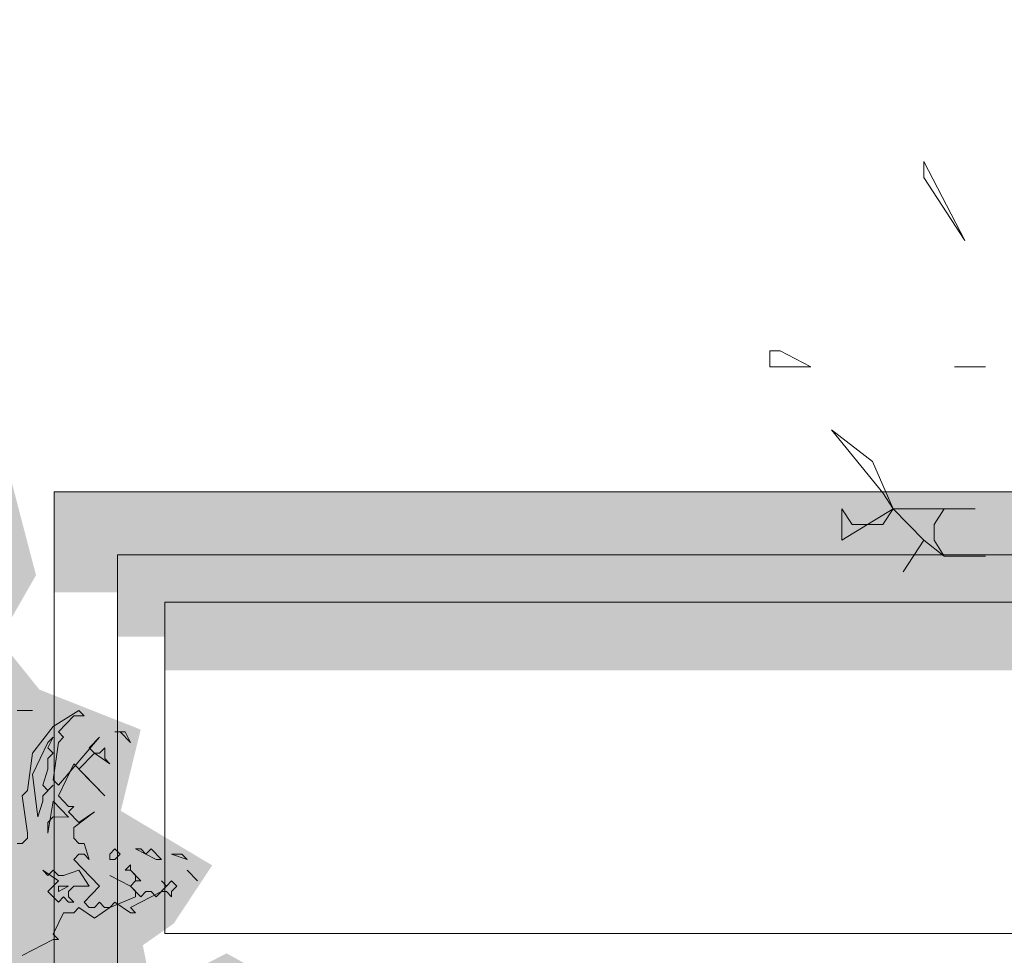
# Model space of a CAD drawing. Header units: metres. Extents: x -111 to -1, y -8 to 26.
# Tile 69 of 256: x -41.21 to -39.96, y 2.04 to 3.23. Entities that reach past the tile are written whole.
import ezdxf

# ---------------------------------------------------------------- set-up
doc = ezdxf.new("R2010")
doc.units = ezdxf.units.M
doc.header["$MEASUREMENT"] = 0
for name, color, linetype in [('10 Wand außen', 7, 'Continuous'), ('60 Pflanzen außen', 7, 'Continuous'), ('94 Genehmigungsplanung Bemaßung', 7, 'Continuous')]:
    doc.layers.add(name, color=color, linetype=linetype)
doc.styles.add('ERSTELLTER_STIL_2', font='arial.ttf')
doc.dimstyles.new('ERSTELLTER_STIL__1', dxfattribs={"dimtxt": 0.25, "dimasz": 0.19, "dimexe": 0.18, "dimexo": 0.1, "dimgap": 0, "dimtad": 1, "dimtih": 1, "dimtoh": 1, "dimzin": 0, "dimdsep": 46, "dimtxsty": 'ERSTELLTER_STIL_2', "dimblk": 'ARROWHEAD_6', "dimblk1": 'ARROWHEAD_6', "dimblk2": 'ARROWHEAD_6', "dimcen": 0.09, "dimclrd": 7, "dimclre": 7, "dimclrt": 7, "dimazin": 0, "dimtfac": 1, "dimtdec": 4, "dimtmove": 0, "dimatfit": 3, "dimfxl": 1, "dimtolj": 1, "dimtzin": 0, "dimarcsym": 0})

# ---------------------------------------------------------------- blocks, each defined once
blk = doc.blocks.new('Laubbäume 27[15]_1', base_point=(-38.4874, 0.0046))
at = {"layer": '60 Pflanzen außen', "color": 8, "linetype": 'Continuous', "lineweight": 18}
for p, q in [((-40.0134, 2.9485), (-40.0654, 3.0485)), ((-40.0654, 3.0485), (-40.0654, 3.0285)), ((-40.0654, 3.0285), (-40.0134, 2.9485)), ((-40.2475, 2.8085), (-40.2605, 2.8085)), ((-40.2605, 2.8085), (-40.2605, 2.7885)), ((-40.2085, 2.7885), (-40.2475, 2.8085)), ((-40.2605, 2.7885), (-40.2085, 2.7885)), ((-39.9875, 2.7885), (-40.0265, 2.7885)), ((-40.0265, 2.7885), (-39.9875, 2.7885)), ((-40.1305, 2.6685), (-40.1825, 2.7085)), ((-40.1825, 2.7085), (-40.1175, 2.6285)), ((-40.1045, 2.6085), (-40.1305, 2.6685)), ((-40.1175, 2.6285), (-40.1045, 2.6085)), ((-40.1565, 2.5885), (-40.1695, 2.6085)), ((-40.1695, 2.6085), (-40.1695, 2.5685)), ((-40.1695, 2.5685), (-40.1045, 2.6085)), ((-40.1045, 2.6085), (-40.1175, 2.5885)), ((-40.1045, 2.6085), (-40.0655, 2.5685)), ((-40.0005, 2.6085), (-40.1045, 2.6085)), ((-40.0525, 2.5885), (-40.0395, 2.6085)), ((-40.0395, 2.6085), (-40.0005, 2.6085)), ((-40.1175, 2.5885), (-40.1565, 2.5885)), ((-40.0525, 2.5685), (-40.0525, 2.5885)), ((-40.0655, 2.5685), (-40.0915, 2.5285)), ((-40.0915, 2.5285), (-40.0655, 2.5685)), ((-40.0655, 2.5685), (-40.0395, 2.5485)), ((-40.0395, 2.5485), (-40.0525, 2.5685)), ((-40.0395, 2.5485), (-39.9875, 2.5485)), ((-39.9875, 2.5485), (-40.0395, 2.5485))]:
    blk.add_line(p, q, dxfattribs=at)
blk = doc.blocks.new('Laubbäume 27[16]_1', base_point=(-41.873, 0.0007))
at = {"layer": '60 Pflanzen außen', "linetype": 'Continuous', "lineweight": 0, "true_color": 0xffffff}
blk.add_hatch(color=7, dxfattribs=at).paths.add_polyline_path([(-40.8918, 1.4644), (-41.0319, 1.4998), (-41.0762, 1.5762), (-41.1683, 1.6775), (-41.2018, 1.7223), (-41.1781, 1.7498), (-41.1488, 1.7281), (-41.072, 1.6876), (-41.0776, 1.6297), (-41.0302, 1.5906), (-40.9842, 1.6442), (-40.86, 1.6456), (-40.8474, 1.7686), (-40.853, 1.8554), (-40.8265, 1.9162), (-40.8683, 2.0001), (-40.9492, 2.0449), (-40.9771, 2.0305), (-40.9883, 2.0015), (-41.0409, 1.9823), (-41.0553, 2.0551), (-41.0162, 2.0826), (-40.9674, 2.1564), (-41.0832, 2.2255), (-41.058, 2.3285), (-41.1864, 2.3792), (-41.2374, 2.4426), (-41.1907, 2.5242), (-41.2348, 2.693), (-41.3172, 2.7513), (-41.3785, 2.7742), (-41.379, 2.8227), (-41.4135, 2.8915), (-41.4586, 2.8748), (-41.5183, 2.9151), (-41.4902, 2.97), (-41.4692, 3.0471), (-41.4747, 3.1408), (-41.5551, 3.146), (-41.6847, 3.1347), (-41.7811, 3.1166), (-41.9226, 3.0541), (-41.9418, 2.9863), (-42.049, 2.969), (-42.0587, 2.9392), (-41.9971, 2.8856), (-42.0724, 2.8527), (-42.126, 2.844), (-42.1277, 2.8093), (-42.1806, 2.7884), (-42.265, 2.6565), (-42.2482, 2.561), (-42.2064, 2.5019), (-42.1913, 2.4429), (-42.26, 2.4603), (-42.332, 2.4811), (-42.3389, 2.6374), (-42.4391, 2.7398), (-42.4826, 2.7346), (-42.5931, 2.5389), (-42.6099, 2.4638), (-42.6668, 2.3961), (-42.5747, 2.3259), (-42.4717, 2.2212), (-42.4488, 2.1638), (-42.4886, 2.1036), (-42.5416, 2.1232), (-42.5718, 2.1566), (-42.5768, 2.0792), (-42.6019, 2.041), (-42.6733, 2.1002), (-42.7442, 2.1062), (-42.7201, 1.9762), (-42.8797, 1.9481), (-42.966, 1.9037), (-42.9981, 1.7953), (-43.0046, 1.7062), (-43.0022, 1.5886), (-42.9973, 1.4961), (-42.8865, 1.3936), (-42.8961, 1.3486), (-42.8407, 1.3036), (-42.8431, 1.2336), (-42.7882, 1.1499), (-42.696, 1.1011), (-42.7877, 1.0211), (-42.7491, 0.9536), (-42.7153, 1.0086), (-42.6663, 1.0361), (-42.6213, 0.936), (-42.6284, 0.8623), (-42.5666, 0.8515), (-42.6503, 0.776), (-42.6864, 0.711), (-42.6816, 0.591), (-42.5815, 0.6083), (-42.4822, 0.5588), (-42.475, 0.4778), (-42.4102, 0.3924), (-42.3588, 0.3382), (-42.3137, 0.3632), (-42.2879, 0.5154), (-42.2638, 0.5529), (-42.2317, 0.5217), (-42.1915, 0.5363), (-42.1682, 0.5434), (-42.1754, 0.6279), (-42.1031, 0.6925), (-42.0629, 0.6925), (-41.9765, 0.6613), (-41.9404, 0.6529), (-41.8416, 0.5724), (-41.8155, 0.4038), (-41.8351, 0.3432), (-41.8221, 0.2622), (-41.8286, 0.1881), (-41.8221, 0.1678), (-41.8286, 0.1341), (-41.8221, 0.1274), (-41.8352, 0.0465), (-41.8482, 0.0195), (-41.8221, 0.0262), (-41.8091, 0.0397), (-41.7764, 0.0195), (-41.7568, 0.0262), (-41.7503, 0.033), (-41.7307, 0.0195), (-41.7242, 0.0127), (-41.698, 0.0195), (-41.6785, 0.0195), (-41.698, 0.0532), (-41.7044, 0.1906), (-41.698, 0.2487), (-41.7046, 0.2555), (-41.698, 0.2622), (-41.7111, 0.3431), (-41.7015, 0.3828), (-41.6384, 0.3595), (-41.5635, 0.3075), (-41.5384, 0.3232), (-41.5293, 0.3614), (-41.5032, 0.3909), (-41.4848, 0.3475), (-41.4505, 0.3197), (-41.4094, 0.3385), (-41.3957, 0.4019), (-41.4045, 0.5243), (-41.3608, 0.5097), (-41.3725, 0.5655), (-41.3374, 0.5945), (-41.3237, 0.6356), (-41.2766, 0.6399), (-41.2714, 0.6018), (-41.2377, 0.5801), (-41.2342, 0.5101), (-41.1808, 0.4378), (-41.111, 0.5318), (-41.1447, 0.615), (-41.2193, 0.7197), (-41.1842, 0.7392), (-41.0854, 0.6343), (-41.0424, 0.65), (-41.1156, 0.7501), (-41.1147, 0.8369), (-41.0691, 0.8067), (-40.9912, 0.8851), (-41.0493, 1.0069), (-41.018, 1.0141), (-40.9645, 0.9876), (-40.9208, 1.0244), (-40.963, 1.1632), (-40.9287, 1.2196), (-40.8701, 1.2717), (-40.8581, 1.3397)])
at = {"layer": '60 Pflanzen außen', "color": 8, "linetype": 'Continuous', "lineweight": 18}
for p, q in [((-41.2146, 2.3525), (-41.195, 2.3525)), ((-41.195, 2.3525), (-41.2146, 2.3525)), ((-41.1363, 2.3525), (-41.1689, 2.3323)), ((-41.1298, 2.3458), (-41.1363, 2.3525)), ((-41.1624, 2.3255), (-41.1428, 2.3458)), ((-41.1428, 2.3458), (-41.1298, 2.3458)), ((-41.1689, 2.3323), (-41.1951, 2.2986)), ((-41.1559, 2.3188), (-41.1624, 2.3255)), ((-41.0906, 2.3255), (-41.084, 2.3255)), ((-41.0775, 2.3255), (-41.0906, 2.3255)), ((-41.084, 2.3255), (-41.071, 2.312)), ((-41.071, 2.312), (-41.0775, 2.3255)), ((-41.1755, 2.3121), (-41.1951, 2.2716)), ((-41.1755, 2.3053), (-41.1689, 2.3188)), ((-41.1689, 2.3188), (-41.1755, 2.3121)), ((-41.1689, 2.2649), (-41.1624, 2.3121)), ((-41.1102, 2.3188), (-41.1624, 2.2581)), ((-41.1624, 2.3121), (-41.1559, 2.3188)), ((-41.1232, 2.3053), (-41.1102, 2.3188)), ((-41.1951, 2.2986), (-41.2016, 2.2514)), ((-41.1689, 2.2986), (-41.1755, 2.3053)), ((-41.1755, 2.2918), (-41.1689, 2.2986)), ((-41.1363, 2.2783), (-41.1167, 2.2986)), ((-41.1167, 2.2986), (-41.1232, 2.3053)), ((-41.1167, 2.2986), (-41.0971, 2.2851)), ((-41.1102, 2.2986), (-41.1167, 2.2986)), ((-41.1036, 2.3053), (-41.1102, 2.2986)), ((-41.1036, 2.2918), (-41.1036, 2.3053)), ((-41.1755, 2.2783), (-41.1755, 2.2918)), ((-41.1624, 2.2446), (-41.1428, 2.2851)), ((-41.1428, 2.2851), (-41.1036, 2.2446)), ((-41.0971, 2.2851), (-41.1036, 2.2918)), ((-41.1951, 2.2716), (-41.1885, 2.2177)), ((-41.182, 2.2581), (-41.1755, 2.2783)), ((-41.1036, 2.2446), (-41.1363, 2.2783)), ((-41.1624, 2.2581), (-41.1689, 2.2649)), ((-41.2016, 2.2514), (-41.2081, 2.2446)), ((-41.182, 2.2446), (-41.1689, 2.2581)), ((-41.1755, 2.2514), (-41.182, 2.2581)), ((-41.1689, 2.2581), (-41.1755, 2.2514)), ((-41.2081, 2.2446), (-41.2016, 2.1974)), ((-41.1885, 2.2177), (-41.182, 2.2379)), ((-41.182, 2.2379), (-41.182, 2.2446)), ((-41.1689, 2.2379), (-41.1755, 2.1974)), ((-41.1494, 2.2176), (-41.1689, 2.2379)), ((-41.1494, 2.2311), (-41.1624, 2.2446)), ((-41.1494, 2.2244), (-41.1428, 2.2311)), ((-41.1363, 2.2109), (-41.1494, 2.2244)), ((-41.1428, 2.2311), (-41.1494, 2.2311)), ((-41.1428, 2.2042), (-41.1167, 2.2244)), ((-41.1167, 2.2244), (-41.1363, 2.2109)), ((-41.1755, 2.2109), (-41.1689, 2.2177)), ((-41.1755, 2.1974), (-41.1755, 2.2109)), ((-41.1689, 2.2177), (-41.1494, 2.2176)), ((-41.2016, 2.1974), (-41.2016, 2.1907)), ((-41.1428, 2.1907), (-41.1428, 2.2042)), ((-41.2081, 2.1839), (-41.2147, 2.1839)), ((-41.2016, 2.1907), (-41.2081, 2.1839)), ((-41.1363, 2.1839), (-41.1428, 2.1907)), ((-41.1298, 2.1839), (-41.1363, 2.1839)), ((-41.1232, 2.1637), (-41.1298, 2.1839)), ((-41.0906, 2.1772), (-41.0971, 2.1704)), ((-41.0841, 2.1704), (-41.0906, 2.1772)), ((-41.0579, 2.1772), (-41.0645, 2.1772)), ((-41.0645, 2.1772), (-41.0384, 2.1637)), ((-41.0514, 2.1704), (-41.0579, 2.1772)), ((-41.0449, 2.1772), (-41.0514, 2.1704)), ((-41.0318, 2.1637), (-41.0449, 2.1772)), ((-41.1428, 2.1637), (-41.1363, 2.1704)), ((-41.1102, 2.13), (-41.1428, 2.1637)), ((-41.1363, 2.1704), (-41.1298, 2.1704)), ((-41.1298, 2.1704), (-41.1232, 2.1637)), ((-41.0971, 2.1704), (-41.0971, 2.1637)), ((-41.0971, 2.1637), (-41.0906, 2.1637)), ((-41.0906, 2.1637), (-41.0841, 2.1704)), ((-41.0384, 2.1637), (-41.0318, 2.1637)), ((-41.0057, 2.1704), (-41.0188, 2.1704)), ((-41.0188, 2.1704), (-40.9992, 2.1637)), ((-40.9992, 2.1637), (-41.0057, 2.1704)), ((-41.1755, 2.1435), (-41.182, 2.1502)), ((-41.182, 2.1502), (-41.1624, 2.1367)), ((-41.1689, 2.1502), (-41.1755, 2.1435)), ((-41.1624, 2.1435), (-41.1689, 2.1502)), ((-41.1363, 2.1502), (-41.1559, 2.1435)), ((-41.1232, 2.13), (-41.1363, 2.1502)), ((-41.071, 2.157), (-41.0775, 2.1502)), ((-41.0775, 2.1502), (-41.071, 2.1502)), ((-41.071, 2.1502), (-41.071, 2.157)), ((-41.0579, 2.1367), (-41.071, 2.1502)), ((-41.071, 2.1502), (-41.0645, 2.1435)), ((-40.9992, 2.1502), (-40.9861, 2.1367)), ((-40.9861, 2.1367), (-40.9992, 2.1502)), ((-41.1624, 2.1367), (-41.1755, 2.1232)), ((-41.1559, 2.1435), (-41.1624, 2.1435)), ((-41.071, 2.13), (-41.0971, 2.1435)), ((-41.0971, 2.1435), (-41.071, 2.13)), ((-41.071, 2.13), (-41.0645, 2.1367)), ((-41.0645, 2.1367), (-41.071, 2.13)), ((-41.0645, 2.1435), (-41.0645, 2.1367)), ((-41.0645, 2.1367), (-41.0579, 2.1367)), ((-41.0253, 2.13), (-41.0318, 2.1367)), ((-41.0318, 2.1367), (-41.0253, 2.13)), ((-41.0188, 2.1367), (-41.0253, 2.13)), ((-41.0122, 2.13), (-41.0188, 2.1367)), ((-41.1755, 2.1232), (-41.1624, 2.1098)), ((-41.1624, 2.1232), (-41.1494, 2.13)), ((-41.1494, 2.13), (-41.1624, 2.13)), ((-41.1624, 2.13), (-41.1624, 2.1232)), ((-41.1494, 2.1232), (-41.1428, 2.13)), ((-41.1494, 2.1165), (-41.1494, 2.1232)), ((-41.1428, 2.13), (-41.1232, 2.13)), ((-41.1298, 2.1098), (-41.1102, 2.13)), ((-41.0579, 2.1165), (-41.071, 2.13)), ((-41.071, 2.13), (-41.0645, 2.1232)), ((-41.071, 2.103), (-41.0318, 2.1232)), ((-41.0645, 2.1232), (-41.0645, 2.1165)), ((-41.0514, 2.1232), (-41.0579, 2.1165)), ((-41.0449, 2.1232), (-41.0514, 2.1232)), ((-41.0384, 2.1165), (-41.0449, 2.1232)), ((-41.0253, 2.13), (-41.0384, 2.1165)), ((-41.0318, 2.1232), (-41.0253, 2.1232)), ((-41.0253, 2.1232), (-41.0188, 2.1165)), ((-41.0188, 2.1232), (-41.0122, 2.13)), ((-41.0188, 2.1165), (-41.0188, 2.1232)), ((-41.1624, 2.1098), (-41.1559, 2.1165)), ((-41.1559, 2.1165), (-41.1494, 2.1098)), ((-41.1428, 2.1098), (-41.1494, 2.1165)), ((-41.1494, 2.1098), (-41.1428, 2.1098)), ((-41.1232, 2.103), (-41.1298, 2.1098)), ((-41.1102, 2.1098), (-41.1167, 2.103)), ((-41.1037, 2.103), (-41.1102, 2.1098)), ((-41.0645, 2.1165), (-41.0971, 2.103)), ((-41.0971, 2.103), (-41.0906, 2.1098)), ((-41.0906, 2.1098), (-41.071, 2.0963)), ((-41.1428, 2.0963), (-41.1363, 2.103)), ((-41.1363, 2.103), (-41.1167, 2.0895)), ((-41.1167, 2.103), (-41.1232, 2.103)), ((-41.1167, 2.0895), (-41.0971, 2.103)), ((-41.0971, 2.103), (-41.1037, 2.103)), ((-41.0645, 2.0963), (-41.071, 2.103)), ((-41.169, 2.0693), (-41.1559, 2.0963)), ((-41.1559, 2.0963), (-41.1428, 2.0963)), ((-41.071, 2.0963), (-41.0645, 2.0963)), ((-41.2081, 2.0423), (-41.169, 2.0626)), ((-41.1624, 2.0626), (-41.169, 2.0693)), ((-41.169, 2.0626), (-41.1624, 2.0626))]:
    blk.add_line(p, q, dxfattribs=at)
blk = doc.blocks.new('*D128', base_point=(-27236.1321, 0))
at = {"layer": '94 Genehmigungsplanung Bemaßung', "color": 7, "linetype": 'Continuous', "lineweight": 13}
for p, q in [((-58.1625, 9.3843), (-58.1625, 9.7593)), ((-17.3411, 9.3843), (-17.3411, 9.7593)), ((-58.0625, 9.6718), (-58.2625, 9.4718)), ((-17.2411, 9.6718), (-17.4411, 9.4718)), ((-58.3125, 9.5718), (-58.1625, 9.5718)), ((-58.1625, 9.5718), (-17.3411, 9.5718))]:
    blk.add_line(p, q, dxfattribs=at)
at = {"layer": '94 Genehmigungsplanung Bemaßung', "color": 7, "lineweight": 13, "insert": (-38.1808, 9.6218), "char_height": 0.25, "attachment_point": 7, "style": 'ERSTELLTER_STIL_2'}
blk.add_mtext('\\A1;{\\pql;\\fArial|b0|i0|c0|p0;\\W1.000000;40,82}', dxfattribs=at)
blk = doc.blocks.new('ARROWHEAD_6')
at = {"color": 0, "linetype": 'Continuous', "lineweight": 0}
for p, q in [((-0.5, -0.5), (0.5, 0.5)), ((0, 0), (-1, 0))]:
    blk.add_line(p, q, dxfattribs=at)

msp = doc.modelspace()

# ---------------------------------------------------------------- hatches: boundary and pattern name
at = {"layer": '10 Wand außen', "linetype": 'Continuous', "lineweight": 0, "true_color": 0x000000}
for points in [[(-39.7675, 2.63), (-41.1675, 2.63), (-41.0875, 2.55), (-40.4675, 2.55), (-39.8475, 2.55)], [(-41.0875, 2.55), (-41.1675, 2.63), (-41.1675, 2.5027), (-41.0875, 2.5027)], [(-39.8475, 2.55), (-41.0875, 2.55), (-41.0275, 2.49), (-39.9075, 2.49)], [(-41.0275, 2.49), (-41.0875, 2.55), (-41.0875, 2.4462), (-41.0275, 2.4462)], [(-39.9075, 2.49), (-41.0275, 2.49), (-41.0275, 2.4037), (-39.9375, 2.4037), (-39.9375, 2.07), (-39.9075, 2.07)]]:
    msp.add_hatch(color=18, dxfattribs=at).paths.add_polyline_path(points)

# ---------------------------------------------------------------- linework, layer by layer
at = {"layer": '10 Wand außen', "color": 7, "linetype": 'Continuous', "lineweight": 13}
for p, q in [((-41.1675, 1.965), (-41.1675, 2.63)), ((-41.1675, 2.63), (-39.7675, 2.63))]:
    msp.add_line(p, q, dxfattribs=at)
at = {"layer": '10 Wand außen', "color": 7, "linetype": 'Continuous', "lineweight": 18}
for p, q in [((-41.0875, 2.55), (-41.0875, 2.01)), ((-40.4675, 2.55), (-41.0875, 2.55)), ((-39.8475, 2.55), (-40.4675, 2.55)), ((-41.0275, 2.07), (-41.0275, 2.49)), ((-41.0275, 2.49), (-39.9075, 2.49)), ((-41.0275, 2.07), (-39.9075, 2.07))]:
    msp.add_line(p, q, dxfattribs=at)

# ---------------------------------------------------------------- block references
at = {"layer": '60 Pflanzen außen', "color": 8, "linetype": 'Continuous', "lineweight": 18}
for name, p in [('Laubbäume 27[15]_1', (-38.4874, 0.0046)), ('Laubbäume 27[16]_1', (-41.873, 0.0007))]:
    msp.add_blockref(name, p, dxfattribs=at)

# ---------------------------------------------------------------- dimensions: what is measured, and where the dimension line sits
at = {"layer": '94 Genehmigungsplanung Bemaßung', "color": 7, "linetype": 'Continuous', "lineweight": 13}
dim = msp.add_linear_dim(base=(-17.3411, 9.5718), p1=(-58.1625, 3.35), p2=(-17.3411, -0.4), dimstyle='ERSTELLTER_STIL__1', dxfattribs=at)
dim.commit()
dim.dimension.update_dxf_attribs({"geometry": '*D128', "text_midpoint": (-37.762, 9.7468), "dimtype": 160})

doc.saveas('drawing.dxf')
